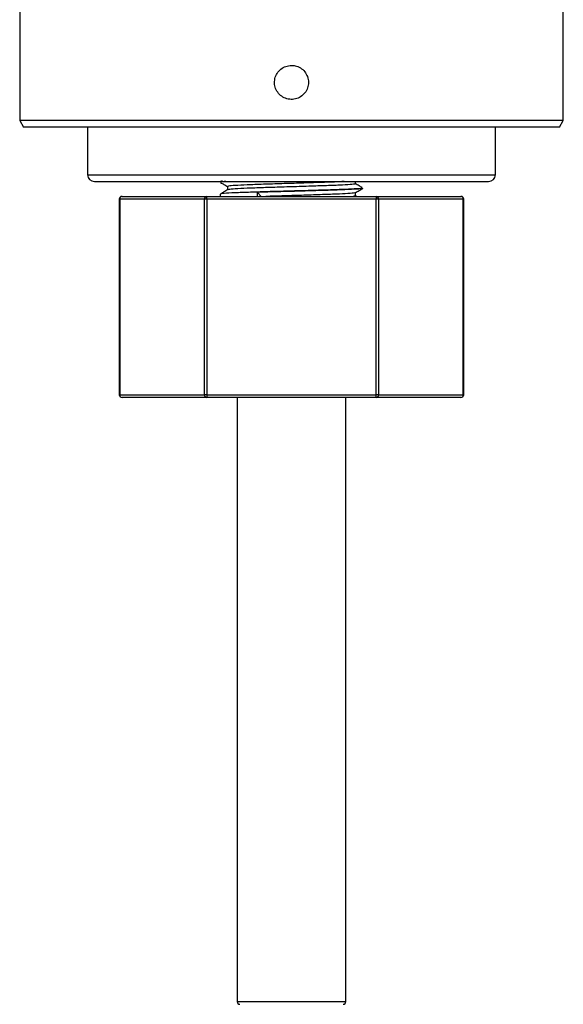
# Model space of a CAD drawing. Header units: millimetres. Extents: x 102 to 476, y 9 to 282.
# Tile 6 of 8: x 102 to 142, y 134 to 206. Entities that reach past the tile are written whole.
import ezdxf

# ---------------------------------------------------------------- set-up
doc = ezdxf.new("R2010")
doc.units = ezdxf.units.MM

msp = doc.modelspace()

# ---------------------------------------------------------------- linework, layer by layer
at = {"color": 7, "linetype": 'Continuous', "lineweight": 25}
for p, q in [((102.116, 258.514), (102.116, 199.014)), ((142.116, 199.014), (142.116, 258.514)), ((102.116, 199.014), (102.405, 198.514)), ((122.116, 199.014), (102.116, 199.014)), ((142.116, 199.014), (122.116, 199.014)), ((141.828, 198.514), (142.116, 199.014)), ((122.116, 198.514), (102.405, 198.514)), ((107.116, 198.514), (107.116, 195.014)), ((141.828, 198.514), (122.116, 198.514)), ((137.116, 195.014), (137.116, 198.514)), ((107.116, 195.014), (116.881, 195.014)), ((107.616, 194.514), (117.056, 194.514)), ((116.866, 194.484), (116.866, 194.459)), ((116.881, 195.014), (137.116, 195.014)), ((116.991, 194.508), (116.893, 194.484)), ((117.003, 194.567), (116.899, 194.507)), ((117.056, 194.514), (136.616, 194.514)), ((119.619, 193.714), (119.876, 193.401)), ((119.619, 193.414), (119.619, 193.714)), ((127.366, 194.009), (127.366, 194.034)), ((109.446, 193.214), (109.446, 178.814)), ((109.472, 193.214), (109.446, 193.214)), ((115.708, 193.214), (109.472, 193.214)), ((109.472, 193.214), (109.472, 178.814)), ((109.646, 193.414), (115.881, 193.414)), ((115.881, 193.214), (115.708, 193.214)), ((115.708, 178.814), (115.708, 193.214)), ((115.881, 193.214), (115.881, 193.414)), ((115.881, 193.414), (128.352, 193.414)), ((128.352, 193.214), (115.881, 193.214)), ((115.881, 193.214), (115.881, 178.814)), ((116.866, 193.584), (116.866, 193.414)), ((126.889, 193.414), (126.819, 193.454)), ((128.352, 193.414), (128.352, 193.214)), ((128.352, 193.414), (134.587, 193.414)), ((128.352, 178.814), (128.352, 193.214)), ((128.525, 193.214), (128.352, 193.214)), ((128.525, 193.214), (128.525, 178.814)), ((134.76, 193.214), (128.525, 193.214)), ((134.76, 178.814), (134.76, 193.214)), ((134.787, 193.214), (134.76, 193.214)), ((134.787, 178.814), (134.787, 193.214)), ((109.472, 178.814), (109.446, 178.814)), ((109.472, 178.814), (115.708, 178.814)), ((115.881, 178.614), (109.646, 178.614)), ((115.881, 178.814), (115.708, 178.814)), ((115.881, 178.814), (128.352, 178.814)), ((115.881, 178.814), (115.881, 178.614)), ((128.352, 178.614), (115.881, 178.614)), ((118.116, 178.614), (118.116, 134.114)), ((126.116, 134.114), (126.116, 178.614)), ((128.352, 178.614), (128.352, 178.814)), ((128.525, 178.814), (128.352, 178.814)), ((134.587, 178.614), (128.352, 178.614)), ((128.525, 178.814), (134.76, 178.814)), ((134.787, 178.814), (134.76, 178.814)), ((118.116, 134.114), (121.532, 134.114)), ((121.532, 134.114), (126.116, 134.114))]:
    msp.add_line(p, q, dxfattribs=at)
for centre, radius, start, end in [((107.616, 195.014), 0.5, 180, 270), ((136.616, 195.014), 0.5, 270, 0), ((109.646, 193.214), 0.2, 90, 180), ((109.66, 193.226), 0.188, 94.40195, 183.81126), ((115.895, 193.226), 0.188, 94.40195, 183.81126), ((128.337, 193.226), 0.188, 356.18874, 85.59805), ((134.587, 193.214), 0.2, 0, 90), ((134.573, 193.226), 0.188, 356.18874, 85.59805), ((109.646, 178.814), 0.2, 180, 270), ((109.66, 178.801), 0.188, 176.18874, 265.59805), ((115.895, 178.801), 0.188, 176.18874, 265.59805), ((128.337, 178.801), 0.188, 274.40195, 3.81126), ((134.587, 178.814), 0.2, 270, 0), ((134.573, 178.801), 0.188, 274.40195, 3.81126), ((118.316, 134.114), 0.2, 180, 270), ((125.916, 134.114), 0.2, 270, 0)]:
    msp.add_arc(centre, radius, start, end, dxfattribs=at)
for points, knots in [([(122.116, 203.064), (121.976, 203.05), (121.695, 203.022), (121.321, 202.807), (121.037, 202.49), (120.874, 202.094), (120.851, 201.668), (120.97, 201.257), (121.219, 200.91), (121.568, 200.664), (121.98, 200.547), (122.406, 200.573), (122.8, 200.739), (123.117, 201.025), (123.322, 201.401), (123.39, 201.823), (123.315, 202.244), (123.106, 202.616), (122.785, 202.897), (122.435, 203.043), (122.206, 203.058), (122.116, 203.064)], [0, 0, 0, 0, 0.053617, 0.107232, 0.160913, 0.214636, 0.268289, 0.321866, 0.375482, 0.42919, 0.4829, 0.536519, 0.590096, 0.643745, 0.697468, 0.751151, 0.804743, 0.858335, 0.912017, 0.965741, 1, 1, 1, 1]), ([(117.284, 194.514), (117.201, 194.509), (116.904, 194.491), (116.898, 194.472), (116.893, 194.459)], [0, 0, 0, 0, 0.278958, 1, 1, 1, 1]), ([(116.9, 194.437), (116.981, 194.39), (117.152, 194.291), (117.323, 194.192), (117.414, 194.139)], [0, 0, 0, 0, 0.473554, 1, 1, 1, 1]), ([(126.002, 194.514), (125.889, 194.507), (125.536, 194.485), (124.564, 194.451), (123.228, 194.406), (121.766, 194.361), (120.342, 194.319), (119.083, 194.273), (118.116, 194.231), (117.506, 194.188), (117.455, 194.16), (117.431, 194.147)], [0, 0, 0, 0, 0.055872, 0.174358, 0.29492, 0.415254, 0.533896, 0.655063, 0.773802, 0.89401, 1, 1, 1, 1]), ([(127.32, 194.064), (127.244, 194.108), (127.077, 194.205), (126.91, 194.302), (126.819, 194.354)], [0, 0, 0, 0, 0.458913, 1, 1, 1, 1]), ([(126.825, 194.347), (126.825, 194.388), (126.825, 194.444), (126.825, 194.5), (126.825, 194.514)], [0, 0, 0, 0, 0.74706, 1, 1, 1, 1]), ([(127.309, 194.034), (127.325, 194.029), (127.381, 194.009), (126.972, 193.976), (126.12, 193.93), (124.858, 193.888), (123.352, 193.843), (121.727, 193.798), (120.137, 193.757), (118.735, 193.71), (117.656, 193.668), (116.976, 193.625), (116.92, 193.597), (116.893, 193.584)], [0, 0, 0, 0, 0.03519, 0.132133, 0.230835, 0.327377, 0.425609, 0.523655, 0.620324, 0.719049, 0.815797, 0.91374, 1, 1, 1, 1]), ([(117.413, 193.904), (117.323, 193.852), (117.152, 193.752), (116.98, 193.653), (116.899, 193.607)], [0, 0, 0, 0, 0.527541, 1, 1, 1, 1]), ([(117.408, 194.147), (117.408, 194.105), (117.408, 194.023), (117.408, 193.941), (117.408, 193.9)], [0, 0, 0, 0, 0.508441, 1, 1, 1, 1]), ([(126.774, 194.347), (126.788, 194.342), (126.839, 194.322), (126.471, 194.289), (125.707, 194.242), (124.576, 194.201), (123.225, 194.156), (121.767, 194.111), (120.342, 194.069), (119.083, 194.023), (118.118, 193.981), (117.531, 193.94), (117.48, 193.915), (117.459, 193.904)], [0, 0, 0, 0, 0.035655, 0.134165, 0.234462, 0.332563, 0.432383, 0.532014, 0.630244, 0.730565, 0.828876, 0.928402, 1, 1, 1, 1]), ([(127.32, 194.003), (127.327, 194), (127.37, 193.982), (126.966, 193.951), (126.122, 193.905), (124.858, 193.863), (123.352, 193.818), (121.729, 193.773), (120.463, 193.74), (119.803, 193.72), (119.619, 193.714)], [0, 0, 0, 0, 0.03217, 0.182847, 0.336258, 0.486311, 0.638992, 0.791383, 0.941633, 1, 1, 1, 1]), ([(126.784, 193.69), (126.79, 193.687), (126.827, 193.669), (126.465, 193.639), (125.709, 193.592), (124.576, 193.551), (123.224, 193.506), (121.772, 193.461), (120.759, 193.432), (120.283, 193.415), (120.236, 193.414)], [0, 0, 0, 0, 0.030931, 0.18863, 0.349192, 0.506237, 0.666034, 0.825528, 0.982779, 1, 1, 1, 1]), ([(126.819, 193.689), (126.909, 193.742), (127.09, 193.846), (127.27, 193.95), (127.361, 194.003)], [0, 0, 0, 0, 0.499314, 1, 1, 1, 1]), ([(126.825, 193.447), (126.825, 193.488), (126.825, 193.57), (126.825, 193.652), (126.825, 193.693)], [0, 0, 0, 0, 0.506508, 1, 1, 1, 1]), ([(126.774, 193.447), (126.794, 193.442), (126.836, 193.43), (126.711, 193.419), (126.646, 193.414)], [0, 0, 0, 0, 0.471682, 1, 1, 1, 1])]:
    msp.add_open_spline(points, degree=3, knots=knots, dxfattribs=at)

doc.saveas('drawing.dxf')
